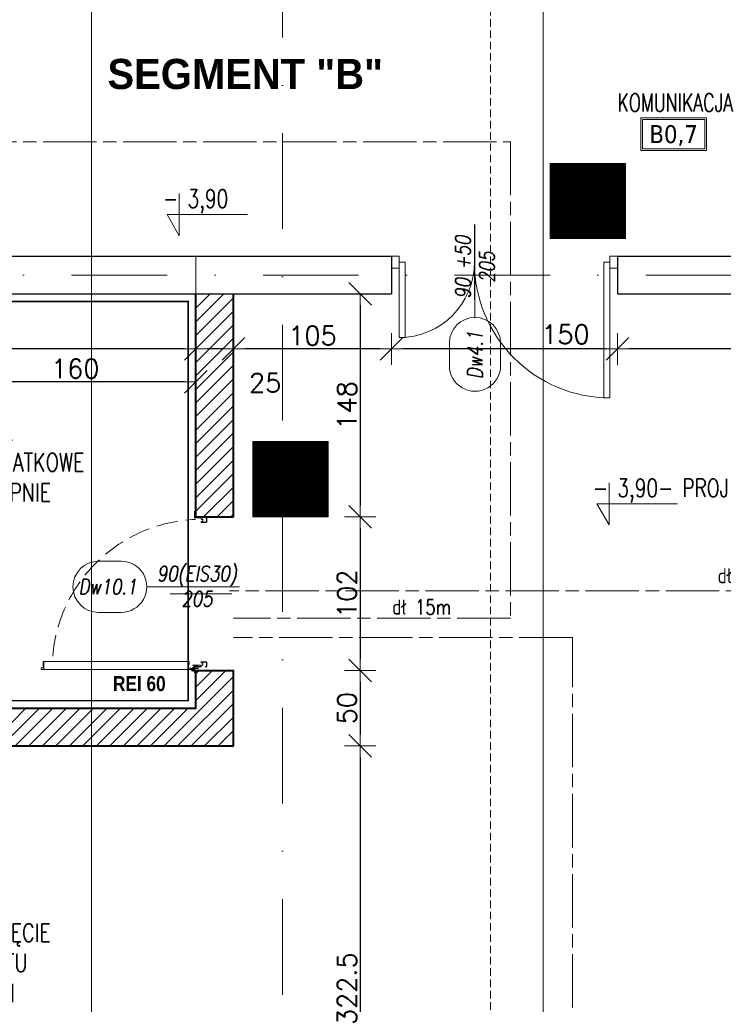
# Model space of a CAD drawing. Header units: millimetres. Extents: x 23192 to 177760, y -399809 to -79279.
# Tile 160 of 256: x 52418 to 52885, y -195423 to -194770. Entities that reach past the tile are written whole.
import ezdxf
from ezdxf.enums import TextEntityAlignment as Align

# ---------------------------------------------------------------- set-up
doc = ezdxf.new("R2010")
doc.units = ezdxf.units.MM
for name, pattern in [('2_3', [1, 0.5, -0.5]), ('CARKOVANA', [7.5, 5, -2.5]), ('CENTER', [0.6, 0.375, -0.075, 0.075, -0.075]), ('CHAIN', [0.3543, 0.2362, -0.0295, 0.0591, -0.0295]), ('DASHDOT', [25.4, 12.7, -6.35, 0, -6.35]), ('Hidden Line', [391.222223, 282.222223, -109])]:
    doc.linetypes.add(name, pattern=pattern)
doc.layers.get('0').update_dxf_attribs({"lineweight": 0})
for name, color, linetype, lineweight in [('! WYPOSAŻENIE', 252, 'Continuous', 5), ('!! 0_ Istn-sciany', 3, 'Continuous', 30), ('!! 0_ Opis', 8, 'Continuous', 13), ('!! 0_Istn-drzwi', 1, 'Continuous', 13), ('!! 0_Opis_pom', 9, 'Continuous', 13), ('!! 1  WYDZIELENIE PPOŻ', 252, 'Continuous', 0), ('!! 1_droga ewakuacyjna', 3, 'CHAIN', 20), ('!! 1_drzwi-linia', 213, 'Continuous', 5), ('!! 1_hatch projektowane ściany', 4, 'Continuous', 5), ('!! 1_PROJ Sciany', 2, 'Continuous', 40), ('!! 2_drzwi opis', 151, 'Continuous', 9), ('!! wymiary osi', 250, 'Continuous', 9), ('0-osie-liniA', 14, 'DASHDOT', 5), ('Dimension (ISO)', 7, 'Continuous', 25)]:
    doc.layers.add(name, color=color, linetype=linetype, lineweight=lineweight)
doc.layers.add('!! 0_ramki', color=66, linetype='Continuous', lineweight=9, plot=False)
doc.layers.add('!! 1_Wyburzenia', color=252, linetype='CARKOVANA', lineweight=13, true_color=0x696969)
doc.layers.add('-A-OPISY', color=2, linetype='Continuous')
doc.layers.add('-A-ZNAKI_PPOŻ', color=7, linetype='Continuous', true_color=0xffffff)
doc.styles.add('50', font='ROMANS.shx', dxfattribs={"width": 0.8, "height": 10})
doc.styles.add('ARCHETYP', font='romans.shx', dxfattribs={"height": 15})
doc.styles.add('ARIAL', font='tahoma.ttf')
doc.styles.add('Note Text (ISO)', font='tahoma.ttf')
doc.styles.add('SIMPLEX', font='simplex.shx', dxfattribs={"width": 0.77})
doc.styles.add('STYLE10', font='arialbd.ttf')
doc.styles.add('STYLE7', font='ARIALNB.TTF')
doc.styles.add('TXT', font='simplex.shx')
doc.dimstyles.new('Default (ISO)', dxfattribs={"dimscale": 5, "dimtxt": 5, "dimasz": 5, "dimexe": 3.175, "dimexo": 0, "dimgap": 0.762, "dimtad": 1, "dimdec": 0, "dimrnd": 1e-08, "dimzin": 0, "dimtxsty": 'Note Text (ISO)', "dimcen": 0.09, "dimdle": 10, "dimclrd": 256, "dimclre": 256, "dimclrt": 256, "dimazin": 0, "dimtfac": 0.70104, "dimtmove": 0, "dimatfit": 3, "dimfxl": 1, "dimtolj": 1, "dimtzin": 0, "dimlwd": -1, "dimlwe": -1, "dimarcsym": 0})
doc.dimstyles.new('DIM50', dxfattribs={"dimscale": 5, "dimtxt": 2.5, "dimasz": 1.5, "dimexe": 0, "dimexo": 0, "dimgap": 0.5, "dimtad": 1, "dimdec": 4, "dimrnd": 0.5, "dimdsep": 46, "dimtxsty": 'TXT', "dimblk1": 'TICK1', "dimblk2": 'TICK1', "dimsah": 1, "dimcen": 0, "dimse1": 1, "dimse2": 1, "dimclrd": 1, "dimclre": 7, "dimclrt": 9, "dimadec": 0, "dimazin": 0, "dimtfac": 1, "dimtdec": 4, "dimtmove": 2, "dimatfit": 3, "dimldrblk": 'TICK1', "dimfxl": 1, "dimtolj": 1, "dimarcsym": 0})
pattern_1 = [(45, (5025.112324, -303.806688), (-0.0224506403, 0.0224506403), [])]

# ---------------------------------------------------------------- blocks, each defined once
blk = doc.blocks.new('BLOK OSI')
at = {"layer": '0-osie-liniA', "ltscale": 5}
for points in [[(52592.21142, -193637.0088), (52592.21142, -199860.81919)], [(48639.25763, -195002.0883), (55442.2848, -195002.0883)]]:
    blk.add_lwpolyline(points, dxfattribs=at)
blk = doc.blocks.new('zaw-dr-90-p')
at = {"color": 2, "linetype": 'CENTER', "ltscale": 0.2}
for p, q in [((12, 0), (-12, 0)), ((0, 12), (0, -12)), ((24.5, 24), (31, 24)), ((24.5, 19), (31, 19))]:
    blk.add_line(p, q, dxfattribs=at)
at = {"ltscale": 0.2}
for p, q in [((10, 12), (6.5, 12)), ((10, 0), (10, 6.5))]:
    blk.add_line(p, q, dxfattribs=at)
blk.add_lwpolyline([(0, 6.5), (23.5, 6.5, 0.414214), (28, 11), (28, 31), (24.5, 31), (24.5, 11, -0.414214), (23.5, 10), (0, 10, 4.561698), (7.6, 6.5), (4.9, 4.2)], format="xyb", dxfattribs=at)
blk.add_lwpolyline([(-0.2, -0.2), (-2.5, -0.2), (-2.5, 0.2), (-0.2, 0.2), (-0.2, 2.5), (0.2, 2.5), (0.2, 0.2), (2.8, 0.2), (2.8, -0.2), (0.2, -0.2), (0.2, -2.8), (-0.2, -2.8)], close=True)
blk.add_lwpolyline([(10, 10), (10, 39), (6.5, 39), (6.5, 10)], dxfattribs=at)
blk.add_circle((0, 0), 6.5, dxfattribs=at)
blk = doc.blocks.new('drzwi 90- sc 12')
for p, q in [((-13616.12, 20410.26), (-13616.12, 20411.46)), ((-13616.12, 20411.46), (-13615.02, 20411.46)), ((-13614.92, 20411.36), (-13614.92, 20313.77)), ((-13620.32, 20410.16), (-13620.32, 20313.77)), ((-13614.92, 20409.86), (-13620.32, 20409.86)), ((-13616.12, 20410.26), (-13620.22, 20410.26)), ((-13616.12, 20410.26), (-13620, 20410.26)), ((-13618.17, 20410.26), (-13616.22, 20410.26)), ((-13618.17, 20410.26), (-13616.22, 20410.26)), ((-13620.32, 20313.47), (-13620.32, 20317.97)), ((-13614.92, 20313.77), (-13620.32, 20313.77)), ((-13618.22, 20313.37), (-13620.22, 20313.37)), ((-13618.22, 20313.67), (-13618.22, 20313.37)), ((-13618.22, 20313.67), (-13616.42, 20313.67)), ((-13615.92, 20313.17), (-13615.92, 20312.17)), ((-13614.92, 20312.27), (-13614.92, 20317.97)), ((-13715.57, 20308.32), (-13715.57, 20308.56)), ((-13715.57, 20307.69), (-13715.57, 20308.56)), ((-13715.57, 20307.82), (-13715.57, 20308.56)), ((-13715.57, 20307.72), (-13715.37, 20307.72)), ((-13617.77, 20311.12), (-13617.77, 20305.72)), ((-13617.77, 20311.12), (-13617.77, 20305.72)), ((-13616.17, 20309.92), (-13617.37, 20309.92)), ((-13616.17, 20309.92), (-13616.17, 20311.02)), ((-13615.92, 20312.17), (-13615.02, 20312.17)), ((-13715.77, 20301.96), (-13716.27, 20301.96)), ((-13616.77, 20301.96), (-13616.27, 20301.96))]:
    blk.add_line(p, q)
for points in [[(-13665.27, 20284.96), (-13665.27, 20325.83)], [(-13615.57, 20309.64), (-13615.32, 20309.64), (-13615.32, 20309.82), (-13616.32, 20309.82), (-13616.32, 20309.64), (-13615.92, 20309.64)]]:
    blk.add_lwpolyline(points)
at = {"lineweight": 30}
for points in [[(-13716.27, 20308.92), (-13721.27, 20308.92)], [(-13716.27, 20308.92), (-13716.27, 20296.92)], [(-13614.27, 20308.92), (-13609.27, 20308.92)], [(-13614.27, 20308.92), (-13614.27, 20296.92)]]:
    blk.add_lwpolyline(points, dxfattribs=at)
at = {"ltscale": 0.2}
for points in [[(-13715.57, 20307.51), (-13715.57, 20309.48, 0.414214), (-13715.91, 20309.82), (-13719.43, 20309.82, 0.414214), (-13719.77, 20309.48), (-13719.77, 20308.92), (-13719.59, 20308.92), (-13719.59, 20309.48, -0.414214), (-13719.43, 20309.64), (-13716.97, 20309.64)], [(-13716.97, 20309.64), (-13715.91, 20309.64, -0.414214), (-13715.75, 20309.48), (-13715.75, 20307.51)], [(-13715.75, 20307.76), (-13715.75, 20305.58, 0.414214), (-13715.41, 20305.24), (-13714.96, 20305.24, -0.414214), (-13714.8, 20305.08), (-13714.8, 20304.48, 0.414214), (-13714.46, 20304.14), (-13713.28, 20304.14, 0.414214), (-13712.94, 20304.48), (-13712.94, 20305.15, -1), (-13712.75, 20305.15), (-13712.75, 20301.96, -0.414214), (-13712.91, 20301.8), (-13715.43, 20301.8, -0.414214), (-13715.59, 20301.96), (-13715.59, 20302.52), (-13715.77, 20302.52), (-13715.77, 20301.96, 0.414214), (-13715.43, 20301.62), (-13712.91, 20301.62, 0.414214), (-13712.57, 20301.96), (-13712.57, 20305.15, 1), (-13713.12, 20305.15), (-13713.12, 20304.48, -0.414214), (-13713.28, 20304.32), (-13714.46, 20304.32, -0.414214), (-13714.62, 20304.48), (-13714.62, 20305.08, 0.414214), (-13714.96, 20305.42), (-13715.41, 20305.42, -0.414214), (-13715.57, 20305.58), (-13715.57, 20307.64)], [(-13615.92, 20309.64), (-13616.63, 20309.64, 0.414214), (-13616.79, 20309.48), (-13616.79, 20305.58, -0.414214), (-13617.13, 20305.24), (-13617.58, 20305.24, 0.414214), (-13617.74, 20305.08), (-13617.74, 20304.48, -0.414214), (-13618.08, 20304.14), (-13619.26, 20304.14, -0.414214), (-13619.6, 20304.48), (-13619.6, 20305.15, 1), (-13619.79, 20305.15), (-13619.79, 20301.96, 0.414214), (-13619.63, 20301.8), (-13617.11, 20301.8, 0.414214), (-13616.95, 20301.96), (-13616.95, 20302.52), (-13616.77, 20302.52), (-13616.77, 20301.96, -0.414214), (-13617.11, 20301.62), (-13619.63, 20301.62, -0.414214), (-13619.97, 20301.96), (-13619.97, 20305.15, -1), (-13619.42, 20305.15), (-13619.42, 20304.48, 0.414214), (-13619.26, 20304.32), (-13618.08, 20304.32, 0.414214), (-13617.92, 20304.48), (-13617.92, 20305.08, -0.414214), (-13617.58, 20305.42), (-13617.13, 20305.42, 0.414214), (-13616.97, 20305.58), (-13616.97, 20309.48, -0.414214), (-13616.63, 20309.82), (-13613.11, 20309.82, -0.414214), (-13612.77, 20309.48), (-13612.77, 20308.92), (-13612.95, 20308.92), (-13612.95, 20309.48, 0.414214), (-13613.11, 20309.64), (-13615.57, 20309.64)]]:
    blk.add_lwpolyline(points, format="xyb", dxfattribs=at)
blk.add_lwpolyline([(-13616.79, 20308.82), (-13616.97, 20308.82), (-13616.97, 20307.42), (-13616.79, 20307.42)], close=True)
for centre, radius, start, end in [((-13615.02, 20411.36), 0.1, 0, 90), ((-13620.22, 20410.16), 0.1, 90, 180), ((-13620.22, 20313.47), 0.1, 180, 270), ((-13616.42, 20313.17), 0.5, 0, 90), ((-13616.27, 20311.02), 0.1, 0, 90), ((-13615.02, 20312.27), 0.1, 270, 0)]:
    blk.add_arc(centre, radius, start, end)
at = {"linetype": 'Hidden Line', "lineweight": 9, "ltscale": 0.05}
blk.add_arc((-13615.5, 20305.14), 99.12, 94.80054, 177.69442, dxfattribs=at)
at = {"xscale": 0.09999999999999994, "yscale": 0.09999999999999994, "zscale": 0.09999999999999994, "rotation": 180.0000000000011}
blk.add_blockref('zaw-dr-90-p', (-13614.92, 20310.92), dxfattribs=at)
blk = doc.blocks.new('1_ok-opis')
blk.add_line((0, 111.61), (0, 50))
for points in [[(-17, 128.61), (-17, 143.61)], [(17, 128.61), (17, 143.61)]]:
    blk.add_lwpolyline(points)
for centre, start, end in [((0, 143.61), 0, 180), ((0, 128.61), 180, 0)]:
    blk.add_arc(centre, 17, start, end)
at = {"style": 'ARCHETYP'}
for tag, height, rotation, p in [('NR', 12, 90, (0, 136.9)), ('NR', 12, 270, (0, 136.9)), ('SZEROKOŚĆ', 10, 90, (-8, 78.29)), ('WYSOKOŚĆ', 10, 270, (-8, 78.29)), ('WYSOKOŚĆ', 10, 90, (8, 78.29)), ('SZEROKOŚĆ', 10, 270, (8, 78.29))]:
    blk.add_attdef(tag, text='', height=height, rotation=rotation, dxfattribs=at).set_placement(p, align=Align.MIDDLE)
blk = doc.blocks.new('*D1419')
at = {"layer": 'DEFPOINTS', "color": 0, "transparency": 16777216}
for p in [(-689.8, 120.2), (510.2, 120.2), (510.2, 18.8)]:
    blk.add_point(p, dxfattribs=at)
at = {"layer": 'Dimension (ISO)', "transparency": 16777216}
for p, q in [((-689.8, 120.2), (-689.8, 2.9)), ((510.2, 120.2), (510.2, 2.9)), ((-664.8, 18.8), (485.2, 18.8))]:
    blk.add_line(p, q, dxfattribs=at)
for points in [[(-664.8, 22.9), (-664.8, 14.6), (-689.8, 18.8)], [(485.2, 22.9), (485.2, 14.6), (510.2, 18.8)]]:
    blk.add_solid(points, dxfattribs=at)
at = {"layer": 'Dimension (ISO)', "lineweight": 9, "transparency": 16777216, "insert": (-160.6, 48.6), "char_height": 25, "attachment_point": 1, "style": 'Note Text (ISO)'}
blk.add_mtext('\\A1;1200', dxfattribs=at)
blk = doc.blocks.new('TICK1')
at = {"color": 2}
blk.add_line((-1, -1), (1, 1), dxfattribs=at)
at = {"color": 0}
for p, q in [((0, -1.4), (0, 1.4)), ((0, 0), (-1, 0))]:
    blk.add_line(p, q, dxfattribs=at)
blk = doc.blocks.new('*D2485')
at = {"layer": '!! wymiary osi', "color": 1, "lineweight": -2, "transparency": 16777216}
blk.add_line((53171.21, -194988.08), (52822.21, -194988.08), dxfattribs=at)
at = {"layer": 'DEFPOINTS', "color": 0, "transparency": 16777216}
for p in [(52814.71, -194951.59), (53178.71, -194951.59), (52814.71, -194988.08)]:
    blk.add_point(p, dxfattribs=at)
at = {"layer": '!! wymiary osi', "color": 1, "lineweight": -2, "transparency": 16777216, "xscale": 7.5, "yscale": 7.5, "zscale": 7.5, "rotation": 180}
blk.add_blockref('TICK1', (52814.71, -194988.08), dxfattribs=at)
at = {"layer": '!! wymiary osi', "color": 1, "lineweight": -2, "transparency": 16777216, "xscale": 7.5, "yscale": 7.5, "zscale": 7.5}
blk.add_blockref('TICK1', (53178.71, -194988.08), dxfattribs=at)
at = {"layer": '!! wymiary osi', "color": 9, "transparency": 16777216, "insert": (52996.71, -194979.33), "char_height": 12.5, "attachment_point": 5, "style": 'TXT'}
blk.add_mtext('\\A1;364', dxfattribs=at)
blk = doc.blocks.new('*D2486')
at = {"layer": '!! wymiary osi', "color": 1, "lineweight": -2, "transparency": 16777216}
blk.add_line((52807.21, -194988.08), (52672.21, -194988.08), dxfattribs=at)
at = {"layer": 'DEFPOINTS', "color": 0, "transparency": 16777216}
for p in [(52664.71, -194951.59), (52814.71, -194951.59), (52664.71, -194988.08)]:
    blk.add_point(p, dxfattribs=at)
at = {"layer": '!! wymiary osi', "color": 1, "lineweight": -2, "transparency": 16777216, "xscale": 7.5, "yscale": 7.5, "zscale": 7.5, "rotation": 180}
blk.add_blockref('TICK1', (52664.71, -194988.08), dxfattribs=at)
at = {"layer": '!! wymiary osi', "color": 1, "lineweight": -2, "transparency": 16777216, "xscale": 7.5, "yscale": 7.5, "zscale": 7.5}
blk.add_blockref('TICK1', (52814.71, -194988.08), dxfattribs=at)
at = {"layer": '!! wymiary osi', "color": 9, "transparency": 16777216, "insert": (52780.16, -194978.49), "char_height": 12.5, "attachment_point": 5, "style": 'TXT'}
blk.add_mtext('\\A1;150', dxfattribs=at)
blk = doc.blocks.new('*D2487')
at = {"layer": '!! wymiary osi', "color": 1, "lineweight": -2, "transparency": 16777216}
blk.add_line((52657.21, -194988.08), (52567.21, -194988.08), dxfattribs=at)
at = {"layer": 'DEFPOINTS', "color": 0, "transparency": 16777216}
for p in [(52559.71, -194951.59), (52664.71, -194951.59), (52559.71, -194988.08)]:
    blk.add_point(p, dxfattribs=at)
at = {"layer": '!! wymiary osi', "color": 1, "lineweight": -2, "transparency": 16777216, "xscale": 7.5, "yscale": 7.5, "zscale": 7.5, "rotation": 180}
blk.add_blockref('TICK1', (52559.71, -194988.08), dxfattribs=at)
at = {"layer": '!! wymiary osi', "color": 1, "lineweight": -2, "transparency": 16777216, "xscale": 7.5, "yscale": 7.5, "zscale": 7.5}
blk.add_blockref('TICK1', (52664.71, -194988.08), dxfattribs=at)
at = {"layer": '!! wymiary osi', "color": 9, "transparency": 16777216, "insert": (52612.21, -194979.33), "char_height": 12.5, "attachment_point": 5, "style": 'TXT'}
blk.add_mtext('\\A1;105', dxfattribs=at)
blk = doc.blocks.new('*D2488')
at = {"layer": '!! wymiary osi', "color": 1, "lineweight": -2, "transparency": 16777216}
blk.add_line((52552.21, -194988.08), (52542.21, -194988.08), dxfattribs=at)
at = {"layer": 'DEFPOINTS', "color": 0, "transparency": 16777216}
for p in [(52534.71, -194951.59), (52559.71, -194951.59), (52534.71, -194988.08)]:
    blk.add_point(p, dxfattribs=at)
at = {"layer": '!! wymiary osi', "color": 1, "lineweight": -2, "transparency": 16777216, "xscale": 7.5, "yscale": 7.5, "zscale": 7.5, "rotation": 180}
blk.add_blockref('TICK1', (52534.71, -194988.08), dxfattribs=at)
at = {"layer": '!! wymiary osi', "color": 1, "lineweight": -2, "transparency": 16777216, "xscale": 7.5, "yscale": 7.5, "zscale": 7.5}
blk.add_blockref('TICK1', (52559.71, -194988.08), dxfattribs=at)
at = {"layer": '!! wymiary osi', "color": 9, "transparency": 16777216, "insert": (52580.8, -195010.58), "char_height": 12.5, "attachment_point": 5, "style": 'TXT'}
blk.add_mtext('\\A1;25', dxfattribs=at)
blk = doc.blocks.new('*D2489')
at = {"layer": '!! wymiary osi', "color": 1, "lineweight": -2, "transparency": 16777216}
blk.add_line((52527.21, -194988.08), (52012.21, -194988.08), dxfattribs=at)
at = {"layer": 'DEFPOINTS', "color": 0, "transparency": 16777216}
for p in [(52004.71, -194951.59), (52534.71, -194951.59), (52004.71, -194988.08)]:
    blk.add_point(p, dxfattribs=at)
at = {"layer": '!! wymiary osi', "color": 1, "lineweight": -2, "transparency": 16777216, "xscale": 7.5, "yscale": 7.5, "zscale": 7.5, "rotation": 180}
blk.add_blockref('TICK1', (52004.71, -194988.08), dxfattribs=at)
at = {"layer": '!! wymiary osi', "color": 1, "lineweight": -2, "transparency": 16777216, "xscale": 7.5, "yscale": 7.5, "zscale": 7.5}
blk.add_blockref('TICK1', (52534.71, -194988.08), dxfattribs=at)
at = {"layer": '!! wymiary osi', "color": 9, "transparency": 16777216, "insert": (52269.71, -194979.33), "char_height": 12.5, "attachment_point": 5, "style": 'TXT'}
blk.add_mtext('\\A1;530', dxfattribs=at)
blk = doc.blocks.new('*D2490')
at = {"layer": '!! wymiary osi', "color": 1, "lineweight": -2, "transparency": 16777216}
blk.add_line((52643.85, -194959.09), (52643.85, -195092.09), dxfattribs=at)
at = {"layer": 'DEFPOINTS', "color": 0, "transparency": 16777216}
for p in [(52559.71, -194951.59), (52559.71, -195099.59), (52643.85, -195099.59)]:
    blk.add_point(p, dxfattribs=at)
at = {"layer": '!! wymiary osi', "color": 1, "lineweight": -2, "transparency": 16777216, "xscale": 7.5, "yscale": 7.5, "zscale": 7.5}
for p, rotation in [((52643.85, -194951.59), 90), ((52643.85, -195099.59), 270)]:
    blk.add_blockref('TICK1', p, dxfattribs=dict(at, rotation=rotation))
at = {"layer": '!! wymiary osi', "color": 9, "transparency": 16777216, "insert": (52635.1, -195025.59), "char_height": 12.5, "attachment_point": 5, "rotation": 90, "style": 'TXT'}
blk.add_mtext('\\A1;148', dxfattribs=at)
blk = doc.blocks.new('*D2491')
at = {"layer": '!! wymiary osi', "color": 1, "lineweight": -2, "transparency": 16777216}
blk.add_line((52643.85, -195107.09), (52643.85, -195194.09), dxfattribs=at)
at = {"layer": 'DEFPOINTS', "color": 0, "transparency": 16777216}
for p in [(52559.71, -195099.59), (52559.71, -195201.59), (52643.85, -195201.59)]:
    blk.add_point(p, dxfattribs=at)
at = {"layer": '!! wymiary osi', "color": 1, "lineweight": -2, "transparency": 16777216, "xscale": 7.5, "yscale": 7.5, "zscale": 7.5}
for p, rotation in [((52643.85, -195099.59), 90), ((52643.85, -195201.59), 270)]:
    blk.add_blockref('TICK1', p, dxfattribs=dict(at, rotation=rotation))
at = {"layer": '!! wymiary osi', "color": 9, "transparency": 16777216, "insert": (52635.1, -195150.59), "char_height": 12.5, "attachment_point": 5, "rotation": 90, "style": 'TXT'}
blk.add_mtext('\\A1;102', dxfattribs=at)
blk = doc.blocks.new('*D2492')
at = {"layer": '!! wymiary osi', "color": 1, "lineweight": -2, "transparency": 16777216}
blk.add_line((52643.85, -195209.09), (52643.85, -195244.09), dxfattribs=at)
at = {"layer": 'DEFPOINTS', "color": 0, "transparency": 16777216}
for p in [(52559.71, -195201.59), (52559.71, -195251.59), (52643.85, -195251.59)]:
    blk.add_point(p, dxfattribs=at)
at = {"layer": '!! wymiary osi', "color": 1, "lineweight": -2, "transparency": 16777216, "xscale": 7.5, "yscale": 7.5, "zscale": 7.5}
for p, rotation in [((52643.85, -195201.59), 90), ((52643.85, -195251.59), 270)]:
    blk.add_blockref('TICK1', p, dxfattribs=dict(at, rotation=rotation))
at = {"layer": '!! wymiary osi', "color": 9, "transparency": 16777216, "insert": (52635.1, -195226.59), "char_height": 12.5, "attachment_point": 5, "rotation": 90, "style": 'TXT'}
blk.add_mtext('\\A1;50', dxfattribs=at)
blk = doc.blocks.new('*D2493')
at = {"layer": '!! wymiary osi', "color": 1, "lineweight": -2, "transparency": 16777216}
blk.add_line((52643.85, -195259.09), (52643.85, -195566.51), dxfattribs=at)
at = {"layer": 'DEFPOINTS', "color": 0, "transparency": 16777216}
for p in [(52559.71, -195251.59), (52544.65, -195574.01), (52643.85, -195574.01)]:
    blk.add_point(p, dxfattribs=at)
at = {"layer": '!! wymiary osi', "color": 1, "lineweight": -2, "transparency": 16777216, "xscale": 7.5, "yscale": 7.5, "zscale": 7.5}
for p, rotation in [((52643.85, -195251.59), 90), ((52643.85, -195574.01), 270)]:
    blk.add_blockref('TICK1', p, dxfattribs=dict(at, rotation=rotation))
at = {"layer": '!! wymiary osi', "color": 9, "transparency": 16777216, "insert": (52635.1, -195412.8), "char_height": 12.5, "attachment_point": 5, "rotation": 90, "style": 'TXT'}
blk.add_mtext('\\A1;322.5', dxfattribs=at)
blk = doc.blocks.new('*D2495')
at = {"layer": '!! wymiary osi', "color": 1, "lineweight": -2, "transparency": 16777216}
blk.add_line((52527.21, -195010.02), (52382.21, -195010.02), dxfattribs=at)
at = {"layer": 'DEFPOINTS', "color": 0, "transparency": 16777216}
for p in [(52374.71, -194951.59), (52534.71, -194951.59), (52374.71, -195010.02)]:
    blk.add_point(p, dxfattribs=at)
at = {"layer": '!! wymiary osi', "color": 1, "lineweight": -2, "transparency": 16777216, "xscale": 7.5, "yscale": 7.5, "zscale": 7.5, "rotation": 180}
blk.add_blockref('TICK1', (52374.71, -195010.02), dxfattribs=at)
at = {"layer": '!! wymiary osi', "color": 1, "lineweight": -2, "transparency": 16777216, "xscale": 7.5, "yscale": 7.5, "zscale": 7.5}
blk.add_blockref('TICK1', (52534.71, -195010.02), dxfattribs=at)
at = {"layer": '!! wymiary osi', "color": 9, "transparency": 16777216, "insert": (52454.71, -195001.27), "char_height": 12.5, "attachment_point": 5, "style": 'TXT'}
blk.add_mtext('\\A1;160', dxfattribs=at)
blk = doc.blocks.new('oznaczenie przekroi')
at = {"layer": '!! 1_Wyburzenia'}
blk.add_lwpolyline([(88789.92, -193651.73), (88789.92, -199799.74)], dxfattribs=at)
blk = doc.blocks.new('WYJSCIE EWAKUACYJNE-ISO')
at = {"layer": '-A-ZNAKI_PPOŻ', "lineweight": 0, "true_color": 0x00bd2f}
h = blk.add_hatch(dxfattribs=at)
h.set_pattern_fill('ANSI31', color=102, scale=0.01, style=0)
h.set_pattern_definition(pattern_1)
h.paths.add_polyline_path([(60, 0), (60, 60), (0, 60), (0, 0)])
h.paths.add_polyline_path([(18.63, 46.28, -1), (25.53, 46.28, -1)], flags=0)
h.paths.add_polyline_path([(15, 52.11), (45, 52.11), (45, 23.83), (49.42, 23.83), (50.83, 17.26), (45, 17.26), (45, 9.11), (47.63, 6.25), (26.63, 6.25), (24.45, 8.61), (20.46, 8.61), (22.63, 6.25), (17.63, 6.25), (15, 9.11), (15, 30.83), (26.39, 30.83), (26.39, 35.7), (29.64, 30.66), (24.55, 21.45), (20, 9.11), (24, 9.11), (28.5, 18.89), (32.49, 25.66), (37.42, 18.26), (49.59, 18.26), (48.61, 22.83), (39.62, 22.83), (35.99, 28.88), (35.99, 32.83), (30.81, 41.05), (36.22, 41.05), (39.61, 34.33), (43.2, 34.33), (38.84, 44.39), (26.93, 44.39), (23.31, 41.5), (23.31, 34.57), (15, 34.57)], flags=16)
at = {"layer": '-A-ZNAKI_PPOŻ', "lineweight": 0}
h = blk.add_hatch(dxfattribs=at)
h.set_pattern_fill('ANSI31', color=256, scale=0.01)
h.set_pattern_definition(pattern_1)
h.paths.add_polyline_path([(0, 0), (60, 0), (60, 60), (0, 60)])
h.paths.add_polyline_path([(3.5, 3.75), (3.5, 56.25), (56.25, 56.25), (56.25, 3.75)], flags=16)
h = blk.add_hatch(dxfattribs=at)
h.set_pattern_fill('ANSI31', color=256, scale=0.01, style=0)
h.set_pattern_definition(pattern_1)
h.paths.add_polyline_path([(20, 9.11), (24.55, 21.45), (29.64, 30.66), (26.39, 35.7), (26.39, 30.83), (15, 30.83), (15, 9.11), (17.63, 6.25), (22.63, 6.25), (20.46, 8.61), (24.45, 8.61), (26.63, 6.25), (47.63, 6.25), (45, 9.11), (45, 17.26), (50.83, 17.26), (49.42, 23.83), (45, 23.83), (45, 52.11), (15, 52.11), (15, 34.57), (23.31, 34.57), (23.31, 41.5), (26.93, 44.39), (38.84, 44.39), (43.2, 34.33), (39.61, 34.33), (36.22, 41.05), (30.81, 41.05), (35.99, 32.83), (35.99, 28.88), (39.62, 22.83), (48.61, 22.83), (49.59, 18.26), (37.42, 18.26), (32.49, 25.66), (28.5, 18.89), (24, 9.11)])
h.paths.add_polyline_path([(18.63, 46.28, -1), (25.53, 46.28, -1)], flags=16)
at = {"layer": '-A-ZNAKI_PPOŻ', "color": 7, "lineweight": 0}
blk.add_lwpolyline([(0, 0), (60, 0), (60, 60), (0, 60)], close=True, dxfattribs=at)
at = {"layer": '-A-ZNAKI_PPOŻ', "color": 250, "lineweight": 0}
blk.add_lwpolyline([(0, 0), (60, 0), (60, 60), (0, 60)], close=True, dxfattribs=at)
at = {"layer": '-A-OPISY', "insert": (4.36, 4.54), "char_height": 3.5, "width": 68.9382, "attachment_point": 1, "rotation": 90, "style": 'ARIAL'}
blk.add_mtext('{\\c16646143;© PAP24.PL}', dxfattribs=at)
blk = doc.blocks.new('A$C11ef928a')
at = {"layer": 'Dimension (ISO)', "lineweight": 9}
dim = blk.add_linear_dim(base=(510.2, 18.8), p1=(-689.8, 120.2), p2=(510.2, 120.2), angle=180, dimstyle='Default (ISO)', override={"dimdec": 0, "dimlfac": 1, "dimtp": 0, "dimtm": 0, "dimtdec": 2, "dimtofl": 0, "dimatfit": 1}, dxfattribs=at)
dim.commit()
dim.dimension.update_dxf_attribs({"geometry": '*D1419', "text_midpoint": (-125.7, 18.8), "dimtype": 128})

msp = doc.modelspace()

# ---------------------------------------------------------------- hatches: boundary and pattern name
at = {"layer": '!! 1_hatch projektowane ściany'}
h = msp.add_hatch(dxfattribs=at)
h.set_pattern_fill('ANSI31', color=256, scale=2)
h.paths.add_polyline_path([(52534.71142, -194951.5883), (52559.71142, -194951.5883), (52559.71142, -195099.5883), (52534.71142, -195099.5883)])
h = msp.add_hatch(dxfattribs=at)
h.set_pattern_fill('ANSI31', color=256, scale=2)
h.paths.add_polyline_path([(52304.71142, -195226.5883), (52534.71142, -195226.5883), (52534.64273, -195201.5883), (52559.71142, -195201.5883), (52559.71142, -195251.5883), (52304.71142, -195251.5883)])

# ---------------------------------------------------------------- linework, layer by layer
at = {"layer": '!! 0_ Istn-sciany'}
for points in [[(52004.71142, -194926.5883), (52664.71142, -194926.5883)], [(52664.71142, -194926.5883), (52664.71142, -194951.5883)], [(52814.71142, -194926.5883), (53178.71142, -194926.5883)], [(52814.71142, -194926.5883), (52814.71142, -194951.5883)], [(52004.71142, -194951.5883), (52664.71134, -194951.5883)], [(52814.71142, -194951.5883), (53178.71142, -194951.5883)]]:
    msp.add_lwpolyline(points, dxfattribs=at)
at = {"layer": '!! 0_ Opis'}
for points in [[(52523.75222, -194884.98218), (52523.75222, -194912.98394)], [(52523.75222, -194912.98394), (52515.66881, -194898.98306)], [(52515.66881, -194898.98306), (52569.10302, -194898.98306)], [(52809.10516, -195076.9317), (52809.10516, -195104.93347)], [(52809.10516, -195104.93347), (52801.02174, -195090.93258)], [(52801.02174, -195090.93258), (52854.45595, -195090.93258)]]:
    msp.add_lwpolyline(points, dxfattribs=at)
at = {"layer": '!! 0_Istn-drzwi'}
msp.add_lwpolyline([(52719.71142, -194905.5883), (52719.71142, -194955.5883)], dxfattribs=at)
for points in [[(52669.71142, -194926.5883), (52664.71142, -194926.5883), (52664.71142, -194934.5883), (52669.71142, -194934.5883)], [(52809.71142, -194926.5883), (52814.71142, -194926.5883), (52814.71142, -194934.5883), (52809.71142, -194934.5883)], [(52673.71142, -194980.5883), (52673.71142, -194930.5883), (52669.71142, -194930.5883), (52669.71142, -194980.5883)], [(52805.71142, -195020.5883), (52805.71142, -194930.5883), (52809.71142, -194930.5883), (52809.71142, -195020.5883)]]:
    msp.add_lwpolyline(points, close=True, dxfattribs=at)
for centre, radius, start, end in [((52669.71142, -194930.5883), 50, 269.99999996, 359.99999996), ((52809.71142, -194930.5883), 90, 180.00000004, 270.00000004)]:
    msp.add_arc(centre, radius, start, end, dxfattribs=at)
at = {"layer": '!! 0_Opis_pom', "ltscale": 0.7}
for points in [[(52830.19551, -194856.44115), (52873.71551, -194856.44115), (52873.71551, -194834.68115), (52830.19551, -194834.68115)], [(52831.28351, -194855.35315), (52872.62751, -194855.35315), (52872.62751, -194835.76915), (52831.28351, -194835.76915)]]:
    msp.add_lwpolyline(points, close=True, dxfattribs=at)
at = {"layer": '!! 0_ramki'}
for points in [[(48565.42916, -193282.57641), (52765.42916, -193282.57641), (52765.42916, -196252.57641), (48565.42916, -196252.57641)], [(52465.42916, -193282.57641), (56665.42916, -193282.57641), (56665.42916, -196252.57641), (52465.42916, -196252.57641)]]:
    msp.add_lwpolyline(points, close=True, dxfattribs=at)
at = {"layer": '!! 1  WYDZIELENIE PPOŻ', "color": 20, "linetype": '2_3', "ltscale": 10, "true_color": 0xf65c09, "const_width": 1}
msp.add_lwpolyline([(52529.71142, -195221.5883), (52009.71142, -195221.5883), (52009.71142, -194956.5883), (52529.71142, -194956.5883)], close=True, dxfattribs=at)
at = {"layer": '!! 1_droga ewakuacyjna', "ltscale": 150}
for points in [[(51848.71138, -194926.5883), (51848.71138, -194850.65907), (52743.68434, -194850.65907), (52743.68434, -195166.81752), (52559.71142, -195166.81752)], [(53200.99707, -195148.61892), (52556.99707, -195148.61892)], [(52156.71142, -196844.5883), (52156.71142, -196753.86725), (52784.86834, -196753.86725), (52784.86834, -195179.66162), (52559.71142, -195179.66162)]]:
    msp.add_lwpolyline(points, dxfattribs=at)
at = {"layer": '!! 1_hatch projektowane ściany'}
for points in [[(52534.71142, -194951.5883), (52559.71142, -194951.5883), (52559.71142, -195099.5883), (52534.71142, -195099.5883)], [(52304.71142, -195226.5883), (52534.71142, -195226.5883), (52534.64273, -195201.5883), (52559.71142, -195201.5883), (52559.71142, -195251.5883), (52304.71142, -195251.5883)]]:
    msp.add_lwpolyline(points, close=True, dxfattribs=at)
at = {"layer": '!! 1_PROJ Sciany'}
for points in [[(52534.71142, -195099.5883), (52534.71142, -194951.5883)], [(52559.71142, -195099.5883), (52559.71142, -194951.5883)], [(52534.71142, -195099.5883), (52559.71142, -195099.5883)], [(52304.71142, -195226.5883), (52534.71142, -195226.5883), (52534.71142, -195201.5883)], [(52304.71142, -195251.5883), (52559.71142, -195251.5883), (52559.71142, -195201.5883)], [(52534.71142, -195201.5883), (52559.71142, -195201.5883)]]:
    msp.add_lwpolyline(points, dxfattribs=at)
msp.add_lwpolyline([(52534.71142, -194951.5883), (52534.71142, -194926.5883)])

# ---------------------------------------------------------------- block references
at = {"layer": '!! 1_drzwi-linia', "xscale": -1, "rotation": 90}
msp.add_blockref('drzwi 90- sc 12', (72843.63576, -208815.85801), dxfattribs=at)
at = {"layer": '!! 1_Wyburzenia'}
msp.add_blockref('oznaczenie przekroi', (-36059.54271, 0), dxfattribs=at)
at = {"layer": '!! 2_drzwi opis'}
ref = msp.add_blockref('1_ok-opis', (52720.08368, -194855.5883), dxfattribs=dict(at, rotation=180.0000036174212))
ref.add_attrib('WYSOKOŚĆ', '90 +50', dxfattribs={"layer": '0', "height": 10, "rotation": 90.00000362, "style": '50', "oblique": 10, "width": 0.8}).set_placement((52712.08369, -194933.87916), align=Align.MIDDLE)
ref.add_attrib('SZEROKOŚĆ', '205', dxfattribs={"layer": '0', "height": 10, "rotation": 90.00000362, "style": '50', "oblique": 10, "width": 0.8}).set_placement((52728.08369, -194933.87916), align=Align.MIDDLE)
ref.add_attrib('NR', 'Dw4.1', dxfattribs={"layer": '0', "height": 10, "rotation": 90.00000362, "style": '50', "oblique": 10, "width": 0.8}).set_placement((52720.08369, -194992.22075), align=Align.MIDDLE)
ref = msp.add_blockref('1_ok-opis', (52613.79856, -195145.99521), dxfattribs=dict(at, rotation=90.00000361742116))
ref.add_attrib('WYSOKOŚĆ', '90(EIS30)', dxfattribs={"layer": '0', "height": 10, "rotation": 0.00000362, "style": '50', "oblique": 10, "width": 0.8}).set_placement((52535.5077, -195137.99521), align=Align.MIDDLE)
ref.add_attrib('SZEROKOŚĆ', '205', dxfattribs={"layer": '0', "height": 10, "rotation": 0.00000362, "style": '50', "oblique": 10, "width": 0.8}).set_placement((52535.5077, -195153.99521), align=Align.MIDDLE)
ref.add_attrib('NR', 'Dw10.1', dxfattribs={"layer": '0', "height": 10, "rotation": 0.00000362, "style": '50', "oblique": 10, "width": 0.8}).set_placement((52476.29331, -195145.99522), align=Align.MIDDLE)
at = {"layer": '!! wymiary osi'}
msp.add_blockref('BLOK OSI', (0, 63), dxfattribs=at)
at = {"layer": '-A-ZNAKI_PPOŻ', "color": 10, "xscale": 0.8333333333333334, "yscale": 0.8333333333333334, "zscale": 0.8333333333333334}
for p in [(52769.96668, -194914.93529), (52572.68446, -195099.57857)]:
    msp.add_blockref('WYJSCIE EWAKUACYJNE-ISO', p, dxfattribs=at)
at = {"xscale": -0.1, "yscale": 0.1, "zscale": 0.1, "rotation": 90}
msp.add_blockref('A$C11ef928a', (82225.12684, -195364.3052), dxfattribs=at)

# ---------------------------------------------------------------- texts
at = {"layer": '! WYPOSAŻENIE', "color": 20, "true_color": 0xf65c09, "insert": (52479.70688, -195205.28734), "char_height": 10, "attachment_point": 1, "style": 'STYLE7'}
msp.add_mtext_dynamic_manual_height_columns('REI 60', width=58.1261145, gutter_width=75, heights=[0], dxfattribs=at)
at = {"layer": '!! 0_ Opis'}
for s, height, style, width, p in [('SEGMENT "B"', 20, 'STYLE10', 0.95, (52476.08083, -194815.60529)), ('- 3,90', 12, 'SIMPLEX', 0.75, (52513.06478, -194894.40494)), ('- 3,90- PROJ', 12, 'SIMPLEX', 0.75, (52798.41771, -195086.35446))]:
    msp.add_text(s, height=height, dxfattribs=dict(at, style=style, width=width)).set_placement(p)
at = {"layer": '!! 0_ Opis', "char_height": 12, "attachment_point": 1, "style": 'SIMPLEX'}
for s, width, insert in [('DWA DODATKOWE STOPNIE', 46.7031119, (52387.99054, -195037.37975)), ('RZESUNIĘCIE HYDRANTU O 30 CM', 64.6064581, (52359.62767, -195369.62178))]:
    msp.add_mtext_dynamic_manual_height_columns(s, width=width, gutter_width=75, heights=[0], dxfattribs=dict(at, insert=insert))
at = {"layer": '!! 0_Opis_pom', "ltscale": 0.7, "style": 'TXT', "width": 0.7}
msp.add_text('KOMUNIKACJA', height=12, dxfattribs=at).set_placement((52853.07064, -194830.63484), align=Align.CENTER)
at = {"layer": '!! 0_Opis_pom', "ltscale": 0.7, "style": 'ARIAL'}
msp.add_attdef('B0,7', text='', height=11.968, dxfattribs=at).set_placement((52851.95551, -194845.56115), align=Align.MIDDLE_CENTER)
at = {"layer": '!! 1  WYDZIELENIE PPOŻ', "char_height": 10, "attachment_point": 1, "style": '50'}
for s, insert in [('dł 6m', (52881.16121, -195133.6292)), ('dł 15m', (52665.10368, -195154.45931))]:
    msp.add_mtext_dynamic_manual_height_columns(s, width=113.8312425, gutter_width=50, heights=[0], dxfattribs=dict(at, insert=insert))

# ---------------------------------------------------------------- dimensions: what is measured, and where the dimension line sits
at = {"layer": '!! wymiary osi'}
for base, p1, p2, picture, middle in [((52643.8461, -195099.5883), (52559.71142, -194951.5883), (52559.71142, -195099.5883), '*D2490', (52635.0961, -195025.5883)), ((52643.8461, -195201.5883), (52559.71142, -195099.5883), (52559.71142, -195201.5883), '*D2491', (52635.0961, -195150.5883)), ((52643.8461, -195251.5883), (52559.71142, -195201.5883), (52559.71142, -195251.5883), '*D2492', (52635.0961, -195226.5883)), ((52643.8461, -195574.01256), (52559.71142, -195251.5883), (52544.65088, -195574.01256), '*D2493', (52635.0961, -195412.80043))]:
    dim = msp.add_linear_dim(base=base, p1=p1, p2=p2, angle=90, dimstyle='DIM50', dxfattribs=at)
    dim.commit()
    dim.dimension.update_dxf_attribs({"geometry": picture, "text_midpoint": middle})
for base, p1, p2, picture, middle in [((52004.71142, -194988.08218), (52534.71142, -194951.5883), (52004.71142, -194951.5883), '*D2489', (52269.71142, -194979.33218)), ((52374.71142, -195010.02207), (52534.71142, -194951.5883), (52374.71142, -194951.5883), '*D2495', (52454.71142, -195001.27207)), ((52559.71142, -194988.08218), (52664.71134, -194951.5883), (52559.71142, -194951.5883), '*D2487', (52612.21138, -194979.33218)), ((52814.71142, -194988.08218), (53178.71142, -194951.5883), (52814.71142, -194951.5883), '*D2485', (52996.71142, -194979.33218))]:
    dim = msp.add_linear_dim(base=base, p1=p1, p2=p2, dimstyle='DIM50', dxfattribs=at)
    dim.commit()
    dim.dimension.update_dxf_attribs({"geometry": picture, "text_midpoint": middle})
for base, p1, p2, picture, middle in [((52534.71142, -194988.08218), (52559.71142, -194951.5883), (52534.71142, -194951.5883), '*D2488', (52580.80251, -195010.58218)), ((52664.71134, -194988.08218), (52814.71142, -194951.5883), (52664.71134, -194951.5883), '*D2486', (52780.15654, -194978.48594))]:
    dim = msp.add_linear_dim(base=base, p1=p1, p2=p2, dimstyle='DIM50', dxfattribs=at)
    dim.commit()
    dim.dimension.update_dxf_attribs({"geometry": picture, "text_midpoint": middle, "dimtype": 160})

doc.saveas('drawing.dxf')
